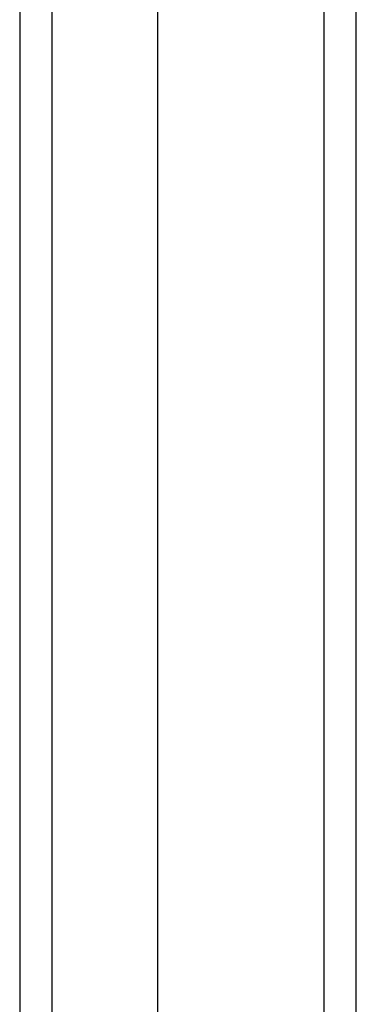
# Model space of a CAD drawing. Header units: inches. Extents: x 0 to 192, y -11 to 125.
# Tile 36 of 66: x 104.646 to 105.458, y 72.255 to 74.627. Entities that reach past the tile are written whole.
import ezdxf

# ---------------------------------------------------------------- set-up
doc = ezdxf.new("R2010")
doc.units = ezdxf.units.IN
doc.header["$LTSCALE"] = 11.537764
doc.header["$MEASUREMENT"] = 0
doc.layers.add('Visible Edges(ANSI)', color=7, linetype='Continuous', lineweight=25)
doc.layers.add('Visible Tangent Edges(ANSI)', color=7, linetype='Continuous', lineweight=25)

msp = doc.modelspace()

# ---------------------------------------------------------------- linework, layer by layer
at = {"layer": 'Visible Edges(ANSI)'}
for p, q in [((105.4579, 54.5803), (105.4579, 76.92145)), ((104.97811, 76.26205), (104.97811, 55.2397)), ((104.64594, 76.15917), (104.64594, 55.34257))]:
    msp.add_line(p, q, dxfattribs=at)
at = {"layer": 'Visible Tangent Edges(ANSI)'}
for p, q in [((105.37916, 76.84571), (105.37916, 54.5803)), ((104.72469, 55.23477), (104.72469, 76.26698))]:
    msp.add_line(p, q, dxfattribs=at)

doc.saveas('drawing.dxf')
